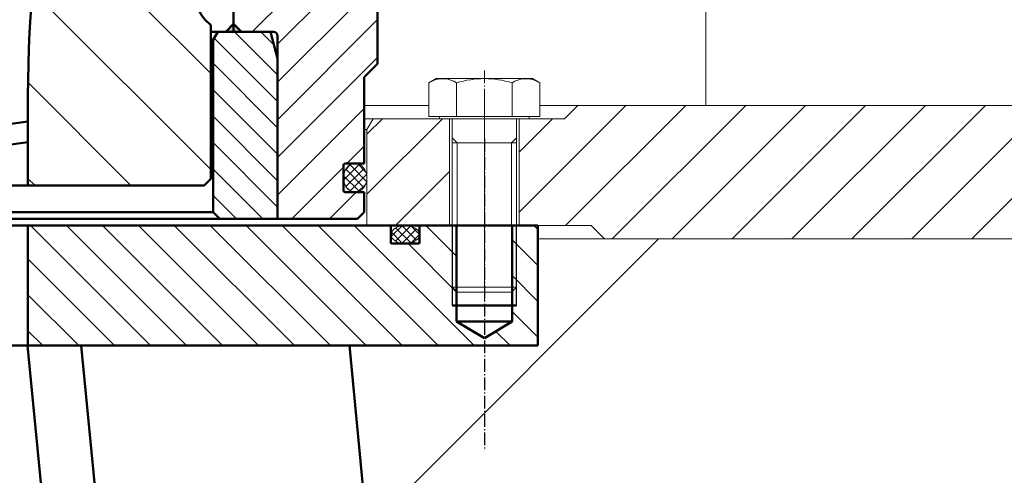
# Model space of a CAD drawing. Header units: millimetres. Extents: x 214111 to 284873, y 268617 to 319354.
# Tile 17 of 37: x 227804 to 228173, y 279524 to 279695. Entities that reach past the tile are written whole.
import ezdxf

# ---------------------------------------------------------------- set-up
doc = ezdxf.new("R2010")
doc.units = ezdxf.units.MM
doc.linetypes.add('AM_DIN_G_W050', pattern=[13.75, 9.75, -1.5, 1, -1.5])
doc.linetypes.add('AM_DIN_G_W050x2', pattern=[6.875, 4.75, -0.875, 0.375, -0.875])
doc.layers.get('0').update_dxf_attribs({"color": 250})
for name, color, linetype, lineweight in [('AM_0', 7, 'Continuous', 50), ('AM_5', 3, 'Continuous', 25), ('AM_7', 4, 'AM_DIN_G_W050', 25), ('AM_8', 1, 'Continuous', 25), ('ОГСО_Оборудование', 7, 'Continuous', 18)]:
    doc.layers.add(name, color=color, linetype=linetype, lineweight=lineweight)
doc.layers.add('ГТО-2_Штриховка_018', color=7, linetype='Continuous', lineweight=18, true_color=0x6b6b6b)
pattern_1 = [(45.00000000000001, (-29657.2136720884, 9177.656671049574), (-1.626345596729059, 1.626345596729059), []), (135, (-29657.2136720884, 9177.656671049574), (-1.626345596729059, -1.626345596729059), [])]

# ---------------------------------------------------------------- blocks, each defined once
blk = doc.blocks.new('A$C3577472E')
at = {"layer": 'AM_8'}
h = blk.add_hatch(dxfattribs=at)
h.set_pattern_fill('_U', color=0, scale=7, angle=45, style=0, pattern_type=0)
h.set_pattern_definition([(45.00000000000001, (-25.00000000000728, 567.4999999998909), (-4.949747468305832, 4.949747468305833), [])])
h.paths.add_polyline_path([(-882.5, -10.00000000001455), (-882.5, -70.00000000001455), (-860.8499999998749, -70.00000000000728), (-858.3499999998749, -67.50000000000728), (-858.3499999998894, -3.000000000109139), (-860.0820508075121, -7.275957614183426e-12), (-879.8205080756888, -7.275957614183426e-12)])
at = {"layer": 'AM_0'}
for p, q in [((-857.4999999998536, 0), (-879.8205080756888, -7.275957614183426e-12)), ((-882.5, -10.00000000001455), (-879.8205080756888, -7.275957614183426e-12)), ((-860.0820508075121, -7.275957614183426e-12), (-858.3499999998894, -3.000000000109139)), ((-858.3499999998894, -3.000000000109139), (-860.0820508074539, -1.091393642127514e-10)), ((-858.3499999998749, -67.50000000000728), (-858.3499999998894, -3.000000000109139)), ((-858.3499999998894, -3.000000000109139), (-857.4999999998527, -3.000000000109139)), ((-882.5, -70.00000000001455), (-882.5, -10.00000000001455)), ((0, -69.99999999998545), (-882.5, -70.00000000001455)), ((-858.3499999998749, -67.50000000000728), (-860.8499999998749, -70.00000000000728)), ((-858.3499999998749, -67.50000000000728), (0, -67.5))]:
    blk.add_line(p, q, dxfattribs=at)
blk = doc.blocks.new('ETWTWTRZT')
at = {"ltscale": 0.8}
h = blk.add_hatch(dxfattribs=at)
h.set_pattern_fill('_U', color=256, scale=10, angle=135, style=0, pattern_type=0)
h.set_pattern_definition([(135, (-8.76592863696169, 160.4999729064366), (-7.071067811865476, -7.071067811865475), [])])
edge = h.paths.add_edge_path()
edge.add_line((-881, -277.0000000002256), (-866, -277.0000000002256))
edge.add_line((-866, -277.0000000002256), (-866, -164.0000000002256))
edge.add_line((-866, -164.0000000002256), (-872.5, -164.0000000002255))
edge.add_arc((-872.5, -162.5000000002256), 1.500000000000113, 180.0000000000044, 269.9999999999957, ccw=False)
edge.add_line((-874, -162.5000000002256), (-874, -148.7473800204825))
edge.add_line((-874, -148.7473800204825), (-887.9999999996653, -137.0000000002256))
edge.add_line((-887.9999999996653, -137.0000000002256), (-889.9999999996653, -137.0000000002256))
edge.add_line((-889.9999999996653, -137.0000000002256), (-919.9999999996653, -162.1730091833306))
edge.add_line((-919.9999999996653, -162.1730091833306), (-919.9999999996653, -289.0000000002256))
edge.add_line((-919.9999999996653, -289.0000000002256), (-914.9999999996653, -294.0000000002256))
edge.add_line((-914.9999999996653, -294.0000000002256), (-914.9999999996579, -326.1000000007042))
edge.add_arc((-914.7999999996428, -326.1000000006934), 0.2000000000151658, 180.0000000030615, 270.0000000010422)
edge.add_line((-914.7999999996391, -326.3000000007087), (-907.7999999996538, -326.3000000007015))
edge.add_arc((-907.7999999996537, -326.9000000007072), 0.6000000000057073, 0, 90.00000000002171, ccw=False)
edge.add_line((-907.1999999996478, -326.9000000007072), (-907.1999999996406, -336.4000000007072))
edge.add_arc((-907.7999999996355, -336.4000000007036), 0.5999999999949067, 269.99999999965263, 359.99999999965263, ccw=False)
edge.add_line((-907.7999999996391, -337.0000000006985), (-914.7999999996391, -337.0000000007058))
edge.add_arc((-914.7999999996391, -337.2000000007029), 0.1999999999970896, 90, 180)
edge.add_line((-914.9999999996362, -337.2000000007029), (-914.9999999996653, -344.5000000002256))
edge.add_line((-914.9999999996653, -344.5000000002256), (-912.4999999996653, -347.0000000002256))
edge.add_line((-912.4999999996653, -347.0000000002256), (-882.5, -347.0000000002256))
edge.add_line((-882.5, -347.0000000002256), (-882.5, -278.5000000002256))
edge.add_arc((-881, -278.5000000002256), 1.5, 90, 180, ccw=False)
at = {"layer": 'AM_0'}
blk.add_hatch(color=256, dxfattribs=at).paths.add_polyline_path([(-866, -274.0000000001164), (-863.1132486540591, -277.0000000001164), (-869, -277.0000000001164)])
for p, q in [((-866, -155.4601840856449), (-866, -277.0000000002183)), ((-919.9999999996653, -289.0000000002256), (-919.9999999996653, -162.169584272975)), ((-866, -274.0000000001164), (-869, -277.0000000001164)), ((-882.5, -347.0000000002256), (-882.5, -278.5000000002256)), ((-860.3000000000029, -277.0000000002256), (-881, -277.0000000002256)), ((-919.9999999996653, -289.0000000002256), (-914.9999999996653, -294.0000000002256)), ((-914.9999999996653, -326.1000000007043), (-914.9999999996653, -294.0000000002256)), ((-914.9999999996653, -344.5000000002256), (-914.9999999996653, -337.2000000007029)), ((-914.9999999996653, -344.5000000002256), (-912.4999999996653, -347.0000000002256)), ((-606.5164285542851, -347.0000000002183), (-912.4999999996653, -347.0000000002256))]:
    blk.add_line(p, q, dxfattribs=at)
blk.add_lwpolyline([(-866, -274.0000000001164), (-863.1132486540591, -277.0000000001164), (-869, -277.0000000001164), (-866, -274.0000000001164)], dxfattribs=at)
blk.add_lwpolyline([(-914.9999999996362, -326.100000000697, 0.4142135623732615), (-914.7999999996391, -326.3000000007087), (-907.7999999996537, -326.3000000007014, -0.4142135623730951), (-907.1999999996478, -326.9000000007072), (-907.1999999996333, -336.4000000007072, -0.4142135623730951), (-907.7999999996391, -337.0000000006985), (-914.7999999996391, -337.0000000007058, 0.4142135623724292), (-914.9999999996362, -337.2000000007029)], format="xyb", dxfattribs=at)
blk.add_arc((-881, -278.5000000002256), 1.5, 90, 180, dxfattribs=at)
blk.add_blockref('A$C3577472E', (0, -277.0000000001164))
blk = doc.blocks.new('WERR')
at = {"layer": 'AM_8'}
h = blk.add_hatch(dxfattribs=at)
h.set_pattern_fill('ANSI31', color=0, scale=8, angle=90, style=0)
h.set_pattern_definition([(45.00000000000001, (6017.656886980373, -9082.390160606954), (17.96051224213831, -17.9605122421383), [])])
edge = h.paths.add_edge_path()
edge.add_arc((-862.4999999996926, -700.8578643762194), 9.99999999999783, 314.9999999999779, 359.9999999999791)
edge.add_line((-852.4999999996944, -700.857864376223), (-852.4999999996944, -596.9264068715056))
edge.add_arc((-882.4999999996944, -596.9264068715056), 30, 0, 45)
edge.add_line((-861.286796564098, -575.7132034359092), (-916.2132034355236, -520.7867965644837))
edge.add_arc((-937.42640687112, -542.00000000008), 29.99999999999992, 45, 90)
edge.add_line((-937.42640687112, -512.00000000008), (-979.9999999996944, -512.00000000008))
edge.add_line((-979.9999999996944, -512.00000000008), (-999.9999999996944, -492.00000000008))
edge.add_line((-999.9999999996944, -492.00000000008), (-999.9999999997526, -439.4999729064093))
edge.add_line((-999.9999999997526, -439.4999729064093), (-999.9999999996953, -419.7988075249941))
edge.add_line((-999.9999999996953, -419.7988075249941), (-995.8728307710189, -419.7988075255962))
edge.add_arc((-1040.202440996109, -647.9674289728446), 232.4350106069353, 23.972758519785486, 79.00529363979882, ccw=False)
edge.add_arc((-1238.999999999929, -736.3645734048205), 450.0000000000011, -3.979039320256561e-13, 23.97275851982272, ccw=False)
edge.add_line((-788.9999999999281, -736.3645734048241), (-788.9999999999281, -770))
edge.add_line((-788.9999999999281, -770), (-854.9999999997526, -770))
edge.add_line((-854.9999999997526, -770), (-857.4999999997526, -767.5))
edge.add_line((-857.4999999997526, -767.5), (-857.4999999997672, -710.0000000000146))
edge.add_line((-857.4999999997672, -710.0000000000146), (-855.4289321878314, -707.928932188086))
at = {"layer": 'AM_0'}
for p, q in [((-857.4999999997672, -710.0000000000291), (-855.4289321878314, -707.928932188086)), ((-857.4999999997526, -767.5), (-857.4999999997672, -710.0000000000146)), ((-788.9999999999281, -736.3645734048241), (-788.9999999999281, -770)), ((-873.8888888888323, -770.9099186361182), (-873.8888888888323, -770.9099186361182)), ((-873.8888888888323, -770.9099186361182), (-873.8888888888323, -770.9099186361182)), ((-854.9999999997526, -770), (-857.4999999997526, -767.5)), ((7.275957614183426e-11, -770), (-854.9999999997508, -770))]:
    blk.add_line(p, q, dxfattribs=at)
for points in [[(-377.9503333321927, -167.2521408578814), (-400.4577937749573, -252.8872326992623), (-427.8387506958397, -337.1760988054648), (-459.476648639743, -417.615874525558), (-496.2106880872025, -495.818047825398), (-532.8913564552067, -562.0802344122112), (-574.4642410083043, -625.4607810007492), (-610.9457635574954, -671.4558976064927), (-653.7772496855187, -711.3667111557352), (-688.457299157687, -733.1668056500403), (-726.4260426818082, -747.0843103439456), (-756.8113134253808, -750.4861192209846), (-788.9999999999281, -745.9960090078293)], [(-373.0871924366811, -170.5631392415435), (-396.0753908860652, -257.1620968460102), (-424.165705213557, -342.3005190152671), (-456.5731026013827, -423.4006622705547), (-494.080226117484, -502.2341278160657), (-531.2878343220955, -568.8890299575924), (-573.3362790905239, -632.6475553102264), (-610.1332486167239, -678.8649186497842), (-653.2857578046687, -719.015503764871), (-688.178495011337, -740.9769063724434), (-726.3730698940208, -754.948977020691), (-756.3162369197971, -758.2635600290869), (-788.9999999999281, -753.7648041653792)]]:
    blk.add_lwpolyline(points, dxfattribs=at)
for centre, radius, start, end in [((-1238.999999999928, -736.3645734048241), 450, 0, 23.97275851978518), ((-862.4999999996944, -700.857864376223), 10, 315.0000000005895, 0)]:
    blk.add_arc(centre, radius, start, end, dxfattribs=at)
blk = doc.blocks.new('awefxgxhf')
at = {"layer": 'AM_8'}
h = blk.add_hatch(dxfattribs=at)
h.set_pattern_fill('ANSI31', color=256, scale=3, angle=90, style=0)
h.set_pattern_definition([(45.00000000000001, (6017.65688698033, -8277.390160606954), (6.735192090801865, -6.735192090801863), [])])
edge = h.paths.add_edge_path()
edge.add_line((-949.6239999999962, 20), (-935.9000000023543, 20))
edge.add_arc((-935.9000000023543, 19.79999999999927), 0.2000000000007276, -1.042224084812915e-09, 90, ccw=False)
edge.add_line((-935.7000000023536, 19.79999999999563), (-935.7000000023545, 13.59999999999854))
edge.add_arc((-935.3000000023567, 13.59999999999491), 0.3999999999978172, 179.9999999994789, 269.9999999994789)
edge.add_line((-935.3000000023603, 13.19999999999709), (-925.4000000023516, 13.19999999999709))
edge.add_arc((-925.4000000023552, 13.59999999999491), 0.3999999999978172, 270.0000000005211, 360.0000000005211)
edge.add_line((-925.0000000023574, 13.59999999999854), (-925.0000000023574, 19.79999999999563))
edge.add_arc((-924.8000000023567, 19.79999999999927), 0.2000000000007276, 90, 180.0000000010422, ccw=False)
edge.add_line((-924.8000000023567, 20), (-788.9999999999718, 20))
edge.add_line((-788.9999999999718, 20), (-788.9999999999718, -25))
edge.add_line((-788.9999999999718, -25), (-808.9703038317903, -25.00000000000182))
edge.add_line((-808.9703038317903, -25.00000000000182), (-980.0000000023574, -25))
edge.add_line((-980.0000000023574, -25), (-980.0000000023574, 20))
edge.add_line((-980.0000000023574, 20), (-970.3760000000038, 20))
edge.add_line((-970.3760000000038, 20), (-970.3760000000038, -16))
edge.add_line((-970.3760000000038, -16), (-960, -22.23452978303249))
edge.add_line((-960, -22.23452978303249), (-949.6239999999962, -16))
edge.add_line((-949.6239999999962, -16), (-949.6239999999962, 20))
at = {"layer": 'AM_0'}
for p, q in [((-980.0000000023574, 20), (-980.0000000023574, -25)), ((980.0000000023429, 20), (-980.0000000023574, 20)), ((-970.3760000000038, -16), (-970.3760000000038, 20)), ((-949.6239999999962, -16), (-949.6239999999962, 20)), ((-788.9999999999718, 20.00000000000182), (-788.9999999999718, -25)), ((-948, -10), (-972, -10)), ((-970.3760000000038, -16), (-949.6239999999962, -16)), ((-960, -22.23452978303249), (-970.3760000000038, -16)), ((-960, -22.23452978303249), (-949.6239999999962, -16)), ((-909.4353323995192, -25), (-1145.626063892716, -2471.26625448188)), ((-808.9703038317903, -25.00000000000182), (-1046.088939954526, -2480.876715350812)), ((-788.8772981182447, -25), (-1026.181515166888, -2482.798807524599)), ((-980.0000000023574, -25), (980.0000000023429, -25))]:
    blk.add_line(p, q, dxfattribs=at)
at = {"layer": 'AM_0', "flags": 128}
blk.add_lwpolyline([(-924.8000000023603, 20, 0.414213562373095), (-925.0000000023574, 19.79999999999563), (-925.0000000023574, 13.59999999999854, -0.414213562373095), (-925.4000000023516, 13.19999999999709), (-935.3000000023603, 13.19999999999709, -0.414213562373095), (-935.7000000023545, 13.59999999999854), (-935.7000000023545, 19.79999999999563, 0.4142135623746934), (-935.9000000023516, 20)], format="xyb", dxfattribs=at)
at = {"layer": 'AM_5'}
for p, q in [((-972, -10), (-972, 20)), ((-948, 20), (-948, -10))]:
    blk.add_line(p, q, dxfattribs=at)
at = {"layer": 'AM_7', "linetype": 'AM_DIN_G_W050x2'}
blk.add_line((-960, 52.5), (-960, -64.37867806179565), dxfattribs=at)
blk = doc.blocks.new('ОГСО_Агрегат_Поперечный разрез')
at = {"layer": 'ОГСО_Оборудование'}
h = blk.add_hatch(dxfattribs=at)
h.set_pattern_fill('ANSI31', color=256, scale=5, style=0)
h.set_pattern_definition([(45.00000000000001, (-35110.12080313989, -4335.473868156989), (-11.22532015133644, 11.22532015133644), [])])
h.paths.add_polyline_path([(1267.499999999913, -575.2011924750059), (1267.499999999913, -525.2011924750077), (994.9999999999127, -525.2011924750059), (989.9999999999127, -530.2011924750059), (972.9999999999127, -530.2011924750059), (972.9999999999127, -570.2011924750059), (999.9999999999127, -570.2011924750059), (1004.999999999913, -575.2011924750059)])
h = blk.add_hatch(dxfattribs=at)
h.set_pattern_fill('ANSI31', color=256, scale=5, style=0)
h.set_pattern_definition([(45.00000000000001, (-28792.54087769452, -4150.534389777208), (-11.22532015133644, 11.22532015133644), [])])
h.paths.add_polyline_path([(915.9999999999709, -534.2011924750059), (918.3094010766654, -530.2011924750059), (946.9999999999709, -530.2011924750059), (946.9999999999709, -570.2011924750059), (915.9999999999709, -570.2011924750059)])
at = {"layer": 'ОГСО_Оборудование', "ltscale": 0.8}
h = blk.add_hatch(dxfattribs=at)
h.set_pattern_fill('_U', color=256, scale=2.3, angle=45, style=0, double=1, pattern_type=0)
h.set_pattern_definition(pattern_1)
edge = h.paths.add_edge_path()
edge.add_ellipse((911.5999999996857, -552.3511653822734), major_axis=(0, 5.350000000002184), ratio=0.8224299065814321, start_angle=89.9999999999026, end_angle=448.4522597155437)
edge.add_ellipse((911.5999999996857, -552.3511653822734), major_axis=(0, 5.350000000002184), ratio=0.8224299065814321, start_angle=88.45225971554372, end_angle=89.9999999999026)
h = blk.add_hatch(dxfattribs=at)
h.set_pattern_fill('_U', color=256, scale=2.3, angle=45, style=0, double=1, pattern_type=0)
h.set_pattern_definition(pattern_1)
edge = h.paths.add_edge_path()
edge.add_ellipse((930.3500000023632, -573.6011924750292), major_axis=(5.349999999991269, 0), ratio=0.635514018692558, start_angle=180, end_angle=461.258162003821)
edge.add_ellipse((930.3500000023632, -573.6011924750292), major_axis=(5.349999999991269, 0), ratio=0.635514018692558, start_angle=101.2581620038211, end_angle=180)
at = {"layer": 'ОГСО_Оборудование'}
for p, q in [((1042.999999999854, -525.2011924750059), (1042.999999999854, -475.2011924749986)), ((939.2099999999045, -516.8119997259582), (941.9999999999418, -515.2011924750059)), ((977.9999999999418, -515.2011924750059), (941.9999999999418, -515.2011924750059)), ((980.789999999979, -516.8119997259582), (977.9999999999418, -515.2011924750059)), ((939.2099999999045, -516.8119997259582), (939.2099999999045, -529.4011924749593)), ((949.6023048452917, -516.8119997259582), (949.6023048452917, -529.4011924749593)), ((970.3976951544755, -516.8119997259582), (970.3976951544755, -529.4011924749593)), ((980.789999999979, -516.8119997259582), (980.789999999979, -529.4011924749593)), ((959.9999999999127, -520.8021171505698), (959.9999999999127, -579.9380325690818)), ((939.2099999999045, -525.2011924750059), (914.999999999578, -525.2011924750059)), ((994.9999999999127, -525.2011924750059), (980.7899999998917, -525.2011924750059)), ((989.9999999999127, -530.2011924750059), (994.9999999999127, -525.2011924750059)), ((1267.499999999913, -525.2011924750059), (994.9999999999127, -525.2011924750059)), ((914.9999999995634, -530.2011924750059), (918.3094010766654, -530.2011924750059)), ((918.3094010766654, -530.2011924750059), (915.9999999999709, -534.2011924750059)), ((989.9999999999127, -530.2011924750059), (918.3094010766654, -530.2011924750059)), ((939.2099999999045, -529.4011924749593), (943.1949999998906, -529.4011924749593)), ((943.1949999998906, -529.4011924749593), (976.8049999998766, -529.4011924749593)), ((943.1949999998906, -529.4011924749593), (943.1949999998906, -530.2011924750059)), ((947.9999999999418, -530.2011924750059), (943.1949999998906, -530.2011924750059)), ((946.9999999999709, -530.2011924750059), (946.9999999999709, -570.2011924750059)), ((947.9999999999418, -530.2011924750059), (947.9999999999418, -537.3608424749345)), ((971.9999999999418, -530.2011924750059), (947.9999999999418, -530.2011924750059)), ((971.9999999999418, -530.2011924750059), (971.9999999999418, -537.3608424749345)), ((976.8049999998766, -530.2011924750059), (971.9999999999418, -530.2011924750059)), ((972.9999999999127, -530.2011924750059), (972.9999999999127, -570.2011924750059)), ((976.8049999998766, -529.4011924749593), (980.789999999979, -529.4011924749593)), ((976.8049999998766, -529.4011924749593), (976.8049999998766, -530.2011924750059)), ((915.9999999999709, -534.2011924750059), (914.9999999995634, -534.2011924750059)), ((915.9999999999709, -534.2011924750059), (915.9999999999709, -570.2011924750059)), ((949.8403499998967, -539.2011924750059), (947.9999999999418, -537.3608424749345)), ((947.9999999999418, -539.2011924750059), (947.9999999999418, -537.3608424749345)), ((970.1596499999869, -539.2011924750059), (971.9999999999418, -537.3608424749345)), ((971.9999999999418, -539.2011924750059), (971.9999999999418, -537.3608424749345)), ((947.9999999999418, -539.2011924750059), (947.9999999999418, -593.3608424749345)), ((947.9999999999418, -539.2011924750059), (971.9999999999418, -539.2011924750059)), ((949.8403499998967, -539.2011924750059), (949.8403499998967, -595.2011924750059)), ((970.1596499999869, -539.2011924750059), (970.1596499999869, -595.2011924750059)), ((971.9999999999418, -539.2011924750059), (971.9999999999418, -593.3608424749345)), ((-916.0000000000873, -570.2011924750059), (915.9999999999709, -570.2011924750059)), ((999.9999999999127, -570.2011924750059), (915.9999999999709, -570.2011924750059)), ((999.9999999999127, -570.2011924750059), (1004.999999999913, -575.2011924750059)), ((1004.999999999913, -575.2011924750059), (980.0000000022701, -575.2011924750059)), ((1267.499999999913, -575.2011924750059), (1004.999999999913, -575.2011924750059)), ((947.9999999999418, -593.3608424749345), (971.9999999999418, -593.3608424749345)), ((949.8403499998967, -595.2011924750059), (947.9999999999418, -593.3608424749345)), ((971.9999999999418, -593.3608424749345), (970.1596499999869, -595.2011924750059)), ((949.8403499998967, -595.2011924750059), (970.1596499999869, -595.2011924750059))]:
    blk.add_line(p, q, dxfattribs=at)
at = {"layer": 'ОГСО_Оборудование', "linetype": 'AM_DIN_G_W050x2'}
blk.add_line((959.9999999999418, -512.2011924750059), (959.9999999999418, -598.2011924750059), dxfattribs=at)
at = {"layer": 'ОГСО_Оборудование', "extrusion": (0, 0, -1)}
for centre, radius, start, end in [((-944.4061524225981, -524.3874871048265), 9.186294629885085, 64.4468723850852, 124.4468723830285), ((-959.9999999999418, -549.5649453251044), 34.3637528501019, 72.38752601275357, 107.6124739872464), ((-975.5938475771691, -524.3874871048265), 9.186294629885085, 55.55312761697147, 115.5531276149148)]:
    blk.add_arc(centre, radius, start, end, dxfattribs=at)
at = {"layer": 'ОГСО_Оборудование', "ltscale": 0.8}
for centre, major_axis, ratio, start_param, end_param in [((911.5999999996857, -552.3511653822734), (3.393670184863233e-12, 5.350000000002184), 0.8224299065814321, 3.141592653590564, 9.42477796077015), ((930.3500000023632, -573.6011924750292), (-5.349999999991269, 4.918393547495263e-12), 0.6355140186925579, 3.14159265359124, 9.424777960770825)]:
    blk.add_ellipse(centre, major_axis=major_axis, ratio=ratio, start_param=start_param, end_param=end_param, dxfattribs=at)
at = {"layer": 'ОГСО_Оборудование', "extrusion": (0, 0, -1), "zscale": -1}
for name, p in [('WERR', (-5.820766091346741e-11, 214.7988075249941)), ('ETWTWTRZT', (5.820766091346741e-11, -220.7011653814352)), ('awefxgxhf', (5.820766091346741e-11, -590.2011924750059))]:
    blk.add_blockref(name, p, dxfattribs=at)

msp = doc.modelspace()

# ---------------------------------------------------------------- hatches: boundary and pattern name
at = {"layer": 'ГТО-2_Штриховка_018'}
h = msp.add_hatch(dxfattribs=at)
h.set_pattern_fill('ANSI35', color=256, scale=100, angle=-6.361109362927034e-15)
h.set_pattern_definition([(44.99999999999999, (-196417.0690113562, -923498.1865552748), (-449.0128060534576, 449.0128060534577), []), (44.99999999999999, (-195968.0560113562, -923498.1865552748), (-449.0128060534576, 449.0128060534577), [793.75, -158.75, 0, -158.75])])
h.paths.add_polyline_path([(219771.0947491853, 277297.5469064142), (219771.0947491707, 299688.0823554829), (221971.0947491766, 299688.082355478), (221971.0947491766, 299188.0823554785), (223028.5723654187, 299188.0823554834), (223028.5723654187, 298688.0823554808), (224028.5723654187, 298688.0823554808), (224028.5723654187, 299697.5455153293), (222171.0947492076, 299697.5455153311), (222171.0947491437, 299838.082355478), (218271.0947491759, 299838.0823554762), (218271.0947491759, 299697.5455153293), (218271.0947491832, 299695.8122125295), (218271.0947491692, 277297.5469064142)])
h.paths.add_polyline_path([(264778.5723654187, 298688.0823554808), (265778.5723654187, 298688.0823554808), (265778.5723654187, 299438.0823554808), (265478.5723971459, 299438.0823554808), (265478.5723971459, 299688.0823554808), (264778.5723654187, 299688.0823554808)])
h.paths.add_polyline_path([(258028.7723799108, 298697.5455153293), (259028.7723799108, 298697.5455153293), (259028.7723799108, 299688.0823554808), (258028.7723799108, 299688.0823554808)])
h.paths.add_polyline_path([(237028.5723654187, 298697.5455153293), (238028.5723654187, 298697.5455153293), (238028.5723654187, 299697.5455153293), (237028.5723654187, 299697.5455153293)])
edge = h.paths.add_edge_path()
edge.add_line((223079.0947491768, 280597.5455153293), (223079.0947491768, 279632.5454933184))
edge.add_line((223079.0947491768, 279632.5454933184), (223079.0947491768, 279597.5454713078))
edge.add_line((223079.0947491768, 279597.5454713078), (219779.0947491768, 279597.5455153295))
edge.add_line((219779.0947491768, 279597.5455153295), (219779.0947491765, 277297.5469064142))
edge.add_line((219779.0947491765, 277297.5469064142), (223531.9298578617, 273297.5450776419))
edge.add_line((223531.9298578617, 273297.5450776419), (227023.6286698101, 273397.5449000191))
edge.add_line((227023.6286698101, 273397.5449000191), (227023.6286698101, 275420.8968069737))
edge.add_line((227023.6286698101, 275420.8968069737), (226248.1534410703, 275400.8968069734))
edge.add_arc((226281.7644971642, 275877.1959501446), 477.4835880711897, 183.2801650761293, 265.9634935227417, ccw=False)
edge.add_line((225805.0631778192, 275849.8750970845), (225966.84669045, 277115.0714878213))
edge.add_line((225966.84669045, 277115.0714878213), (226204.1359822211, 279572.7157117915))
edge.add_line((226204.1359822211, 279572.7157117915), (226033.1062860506, 279572.7157117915))
edge.add_line((226033.1062860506, 279572.7157117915), (226033.1062860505, 279612.7157117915))
edge.add_line((226033.1062860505, 279612.7157117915), (225746.1359200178, 279612.1860778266))
edge.add_line((225746.1359200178, 279612.1860778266), (225694.4343243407, 279652.1788276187))
edge.add_line((225694.4343243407, 279652.1788276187), (225705.6062860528, 279736.0945024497))
edge.add_line((225705.6062860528, 279736.0945024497), (225705.6062860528, 279783.9811601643))
edge.add_line((225705.6062860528, 279783.9811601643), (225700.6062860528, 279875.2157117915))
edge.add_line((225700.6062860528, 279875.2157117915), (225498.0133556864, 279863.5453770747))
edge.add_arc((224735.2424500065, 280163.5724586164), 819.6558449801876, 265.68899229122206, 338.5283806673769, ccw=False)
edge.add_arc((224693.2884220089, 280181.8717626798), 835.8673375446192, 150.1787132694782, 268.65226853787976, ccw=False)
edge.add_line((223968.1060054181, 280597.5455153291), (223079.0947491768, 280597.5455153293))
h.paths.add_polyline_path([(224416.588581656, 276501.3217714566), (224310.3875418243, 276552.4905048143), (225486.3875418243, 276552.4905048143), (225592.588581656, 276501.3217714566)], flags=16)
edge = h.paths.add_edge_path()
edge.add_arc((233243.160850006, 279626.0339764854), 37.50000000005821, -6.361109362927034e-15, 360)
edge = h.paths.add_edge_path()
edge.add_line((266418.5723653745, 277388.082355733), (266418.5723653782, 279788.0823554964))
edge.add_line((266418.5723653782, 279788.0823554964), (266768.5723654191, 280088.0823554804))
edge.add_line((266768.5723654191, 280088.0823554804), (266771.0947491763, 280338.0823554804))
edge.add_line((266771.0947491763, 280338.0823554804), (266471.0947491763, 280338.0823554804))
edge.add_line((266471.0947491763, 280338.0823554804), (266471.0947487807, 280588.0823584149))
edge.add_line((266471.0947487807, 280588.0823584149), (265671.0947949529, 280588.0823584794))
edge.add_line((265671.0947949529, 280588.0823584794), (265671.0947949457, 280597.8762529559))
edge.add_line((265671.0947949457, 280597.8762529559), (264582.6819981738, 280597.5455153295))
edge.add_arc((264095.0091536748, 280197.6529988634), 630.6653851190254, -0.009764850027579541, 39.351807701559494, ccw=False)
edge.add_arc((264095.4315082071, 280196.0615277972), 630.244768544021, -150.4091034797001, 0.13490996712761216, ccw=False)
edge.add_line((263547.3874227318, 279884.8443228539), (263349.2947636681, 279876.4533265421))
edge.add_line((263349.2947636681, 279876.4533265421), (263346.7947636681, 279652.3443228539))
edge.add_line((263346.7947636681, 279652.3443228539), (263306.7947636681, 279622.3443228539))
edge.add_line((263306.7947636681, 279622.3443228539), (263019.2947636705, 279604.8443228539))
edge.add_line((263019.2947636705, 279604.8443228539), (263019.2947636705, 279582.3443228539))
edge.add_line((263019.2947636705, 279582.3443228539), (262999.2947636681, 279582.3443228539))
edge.add_line((262999.2947636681, 279582.3443228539), (262849.2720344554, 279571.9150004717))
edge.add_line((262849.2720344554, 279571.9150004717), (262925.1727106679, 278785.7992128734))
edge.add_line((262925.1727106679, 278785.7992128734), (262941.2706607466, 278619.0700961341))
edge.add_line((262941.2706607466, 278619.0700961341), (262958.9950314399, 278435.4958735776))
edge.add_line((262958.9950314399, 278435.4958735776), (262975.9203728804, 278260.1973284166))
edge.add_line((262975.9203728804, 278260.1973284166), (263065.476278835, 277124.5455153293))
edge.add_line((263065.476278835, 277124.5455153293), (263247.3378719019, 275859.5037081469))
edge.add_arc((262669.5088292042, 275981.3391320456), 590.5338881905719, 280.69442039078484, 348.0935683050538, ccw=False)
edge.add_line((262779.0947491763, 275401.0623022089), (262039.2947636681, 275421.0623022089))
edge.add_line((262039.2947636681, 275421.0623022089), (262039.2947806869, 273397.5430129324))
edge.add_line((262039.2947806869, 273397.5430129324), (266271.0942487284, 273397.5430129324))
edge.add_line((266271.0942487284, 273397.5430129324), (266271.094749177, 275197.5580907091))
edge.add_line((266271.094749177, 275197.5580907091), (266418.5723653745, 277388.082355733))
h.paths.add_polyline_path([(251031.2947636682, 298697.5455153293), (252031.2947636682, 298697.5455153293), (252031.2947636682, 299697.5455153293), (251031.2947636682, 299697.5455153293)])
h.paths.add_polyline_path([(230028.5723654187, 298688.0823554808), (231028.5723654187, 298688.0823554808), (231028.5723654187, 299688.0823554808), (230028.5723654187, 299688.0823554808)])
h.paths.add_polyline_path([(244028.5723654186, 298697.5455153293), (245028.5723654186, 298697.5455153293), (245028.5723654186, 299697.5455153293), (244028.5723654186, 299697.5455153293)])
edge = h.paths.add_edge_path()
edge.add_line((255039.2948721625, 277199.6975164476), (255039.2948721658, 277197.5458046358))
edge.add_line((255039.2948721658, 277197.5458046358), (255072.0244618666, 277197.5458046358))
edge.add_arc((255072.0244618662, 277447.5458046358), 250, 262.47733603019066, 270.0000000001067, ccw=False)
h.paths.add_polyline_path([(266418.5723631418, 274287.9171131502), (266418.5723631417, 276887.9171131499), (266418.5723631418, 275087.9171131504)], flags=16)
h.paths.add_polyline_path([(266362.1660449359, 277388.0823557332), (266271.094749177, 275197.5580907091), (266271.094657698, 273397.5444145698), (270768.5794560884, 273388.0795604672), (273268.5723654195, 275388.0823995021), (274768.5723654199, 275388.0823995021), (274768.5723654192, 297288.0823995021), (277768.5723654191, 298288.0823554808), (277768.5723654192, 299688.0823334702), (269078.5723654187, 299688.0823554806), (269078.5723654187, 299447.5455153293), (268778.5723654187, 299447.5455153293), (268778.5723654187, 298697.5455153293), (269778.5723654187, 298688.0823995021), (269778.5723654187, 299183.3507975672), (273271.0947491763, 299192.8139133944), (273271.0947491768, 286697.5455153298), (269521.0947491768, 286697.5455153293), (269521.0947491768, 286447.5455153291), (269221.0947492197, 286447.5455153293), (269221.0947492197, 286197.5455153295), (273271.0947491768, 286197.5455153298), (273271.0947488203, 280588.0823565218), (269071.0947487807, 280588.0823563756), (269071.0947491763, 280338.0823554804), (268771.0947491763, 280338.0823554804), (268771.0947491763, 280088.082355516), (273271.094749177, 280088.0823555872), (273271.094749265, 277388.0823557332)])
h = msp.add_hatch(dxfattribs=at)
h.set_pattern_fill('ANSI35', color=256, scale=100, angle=-6.361109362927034e-15)
h.set_pattern_definition([(44.99999999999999, (-42477.03639346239, -923507.6507838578), (-449.0128060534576, 449.0128060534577), []), (44.99999999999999, (-42028.02339346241, -923507.6507838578), (-449.0128060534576, 449.0128060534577), [793.75, -158.75, 0, -158.75])])
edge = h.paths.add_edge_path()
edge.add_line((230518.5723654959, 273388.0804935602), (230518.5723654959, 280588.081286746))
edge.add_line((230518.5723654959, 280588.081286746), (230963.0497011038, 280588.081286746))
edge.add_arc((231529.9370986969, 280209.021152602), 681.9442109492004, 146.2305733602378, 181.7367678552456)
edge.add_arc((231706.0910431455, 280179.9952443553), 857.8255974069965, 179.4417604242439, 338.3641620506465)
edge.add_line((232503.4794351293, 279863.7097595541), (232706.0723654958, 279875.3800942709))
edge.add_line((232706.0723654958, 279875.3800942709), (232711.0723654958, 279642.8800942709))
edge.add_line((232711.0723654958, 279642.8800942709), (232721.0723654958, 279632.8800942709))
edge.add_line((232721.0723654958, 279632.8800942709), (232731.0723654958, 279632.8800942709))
edge.add_line((232731.0723654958, 279632.8800942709), (232751.0723654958, 279612.8800942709))
edge.add_line((232751.0723654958, 279612.8800942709), (233038.5723654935, 279612.8800942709))
edge.add_line((233038.5723654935, 279612.8800942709), (233038.5723654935, 279572.8800942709))
edge.add_line((233038.5723654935, 279572.8800942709), (233209.602061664, 279572.8800942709))
edge.add_line((233209.602061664, 279572.8800942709), (232830.5355114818, 275850.0399171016))
edge.add_arc((233245.3808232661, 275807.7995915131), 416.9902610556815, 174.1860736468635, 273.5246091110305)
edge.add_line((233271.0162347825, 275391.5980736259), (234018.5723654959, 275411.5980736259))
edge.add_line((234018.5723654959, 275411.5980736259), (234018.5723654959, 273388.0803156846))
edge.add_line((234018.5723654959, 273388.0803156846), (230518.5723654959, 273388.0804935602))
edge = h.paths.add_edge_path()
edge.add_line((227018.5723654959, 273388.0806714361), (227018.5723654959, 275411.4325783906))
edge.add_line((227018.5723654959, 275411.4325783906), (227766.1284962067, 275391.4325783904))
edge.add_arc((227777.6268881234, 275821.2172469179), 429.9384541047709, 268.4674832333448, 363.8218340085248)
edge.add_line((228206.60921951, 275849.874421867), (227827.5426693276, 279572.7145990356))
edge.add_line((227827.5426693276, 279572.7145990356), (227998.5723654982, 279572.7145990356))
edge.add_line((227998.5723654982, 279572.7145990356), (227998.5723654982, 279612.7145990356))
edge.add_line((227998.5723654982, 279612.7145990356), (228286.0723654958, 279612.7145990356))
edge.add_line((228286.0723654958, 279612.7145990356), (228326.0723654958, 279642.7145990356))
edge.add_line((228326.0723654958, 279642.7145990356), (228331.0723654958, 279875.2145990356))
edge.add_line((228331.0723654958, 279875.2145990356), (228527.0485407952, 279875.2145990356))
edge.add_arc((229063.9248164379, 280197.3322772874), 626.0957865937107, 210.9631219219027, 359.1533851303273)
edge.add_arc((229170.3021657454, 280242.1475516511), 522.4551422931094, 354.0601126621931, 401.4625966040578)
edge.add_line((229561.8238466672, 280588.081286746), (230518.5723654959, 280588.081286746))
edge.add_line((230518.5723654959, 280588.081286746), (230518.5723654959, 273388.0804935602))
edge.add_line((230518.5723654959, 273388.0804935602), (227018.5723654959, 273388.0804935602))

# ---------------------------------------------------------------- block references
at = {"layer": 'ОГСО_Оборудование'}
msp.add_blockref('ОГСО_Агрегат_Поперечный разрез', (227018.5723654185, 280188.0823554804), dxfattribs=at)

doc.saveas('drawing.dxf')
